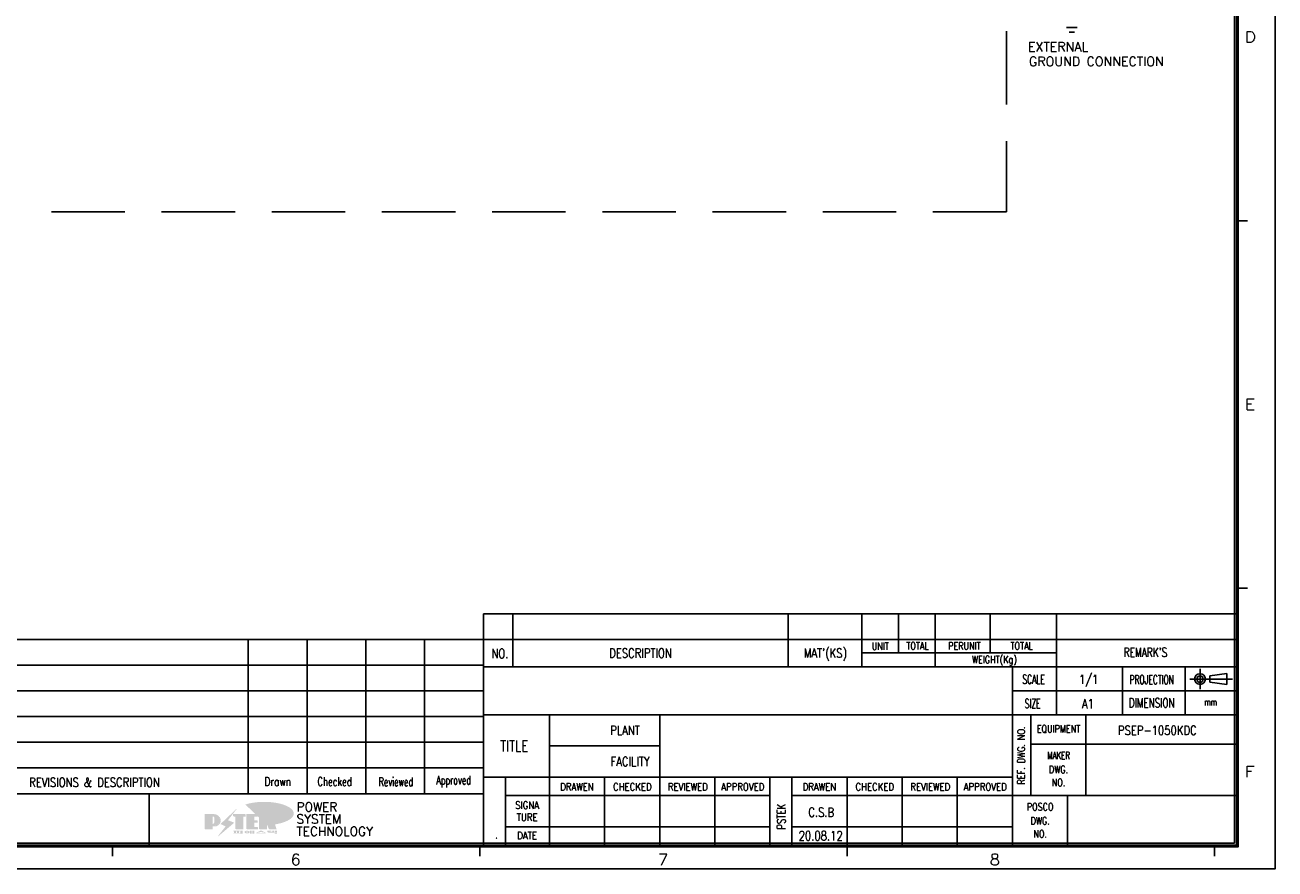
# Model space of a CAD drawing. Extents: x -3704 to -2863, y -418 to 164.
# Tile 6 of 7: x -3203 to -2863, y -418 to -189. Entities that reach past the tile are written whole.
import ezdxf
from ezdxf.enums import TextEntityAlignment as Align

# ---------------------------------------------------------------- set-up
doc = ezdxf.new("R2010")
doc.units = 0
doc.header["$MEASUREMENT"] = 0
for name, pattern in [('CENTER', [2, 1.25, -0.25, 0.25, -0.25]), ('HIDDEN', [0.375, 0.25, -0.125]), ('PHANTOM', [2.5, 1.25, -0.25, 0.25, -0.25, 0.25, -0.25])]:
    doc.linetypes.add(name, pattern=pattern)
for name, color, linetype in [('1', 1, 'Continuous'), ('2', 2, 'HIDDEN'), ('3', 3, 'Continuous'), ('4', 4, 'Continuous'), ('5', 1, 'CENTER'), ('6', 6, 'PHANTOM'), ('7', 2, 'HIDDEN'), ('line', 3, 'Continuous')]:
    doc.layers.add(name, color=color, linetype=linetype)
doc.layers.add('문자', color=2, linetype='Continuous', lineweight=30)
doc.styles.add('ROMANS', font='ROMANS.shx', dxfattribs={"width": 0.8, "bigfont": 'whgtxt.shx'})
doc.styles.add('ROMANT', font='romant', dxfattribs={"width": 1.1, "height": 5})

# ---------------------------------------------------------------- blocks, each defined once
blk = doc.blocks.new('new LOGO')
at = {"layer": 'line'}
h = blk.add_hatch(color=253, dxfattribs=at)
edge = h.paths.add_edge_path()
edge.add_ellipse((333.9, 86.4), major_axis=(-165.9, 0), ratio=0.39426, start_angle=111.51268, end_angle=334.46902)
edge.add_ellipse((314.1, 81.2), major_axis=(-153.7, 0), ratio=0.40699, start_angle=121.30662, end_angle=327.74369, ccw=False)
edge.add_line((394, 27.8), (394.7, 25.6))
h = blk.add_hatch(color=1, dxfattribs=at)
h.paths.add_polyline_path([(41.5, 16.4), (54.3, 16.4, 1), (54.3, 82.9), (0, 82.9), (0, -0.1), (41.5, -0.1)])
h.paths.add_polyline_path([(41.5, 27.9), (41.5, 71.9), (43.6, 71.9, -0.414214), (54.6, 60.9), (54.6, 38.9, -0.414214), (43.6, 27.9)], flags=16)
h.paths.add_polyline_path([(214.7, 71.9), (227.5, 71.9), (227.5, 82.9), (159.7, 82.9), (159.7, 71.9), (172.5, 71.9), (172.5, -0.1), (214.7, -0.1)])
h.paths.add_polyline_path([(276, 37.4), (294.8, 37.4), (294.8, 49.1), (276, 49.1), (276, 71.9), (294.8, 71.9), (294.8, 82.9), (234.5, 82.9), (234.5, -0.1), (297, -0.1), (297, 10.9), (276, 10.9)])
h.paths.add_polyline_path([(347.2, 35.2), (359.7, -0.1), (400.5, -0.1), (379.6, 66.8), (399.7, 82.9), (380.6, 82.9), (347.2, 61.6), (347.2, 82.9), (305.5, 82.9), (305.5, -0.1), (347.2, -0.1)])
h = blk.add_hatch(color=250, dxfattribs=at)
h.paths.add_polyline_path([(44.5, 69.4), (46.6, 69.4, -0.129793), (52, 68, 0.221832), (43.6, 71.9), (41.5, 71.9), (41.5, 27.9), (43.6, 27.9, 0.02048), (44.5, 28)], flags=17)
h.paths.add_polyline_path([(44.5, 13.9), (57.3, 13.9, 0.72362), (77.1, 73.9, -0.679777), (54.3, 16.4), (41.5, 16.4), (41.5, -0.1), (3, -0.1), (3, -2.6), (44.5, -2.6)])
h.paths.add_polyline_path([(117.9, 14.2), (71.5, -44.4), (77.1, -39.6), (120.8, 15.6), (92, 28.9), (173.3, 106), (177.5, 111.4), (89.1, 27.6)])
h.paths.add_polyline_path([(162.7, 71.9), (162.7, 69.4), (172.5, 69.4), (172.5, 71.9)], flags=17)
h.paths.add_polyline_path([(217.7, 69.4), (230.5, 69.4), (230.5, 80.4), (227.5, 80.4), (227.5, 71.9), (214.7, 71.9), (214.7, -0.1), (175.5, -0.1), (175.5, -2.6), (217.7, -2.6)])
h.paths.add_polyline_path([(297.8, 46.6), (294.8, 46.6), (294.8, 37.4), (276, 37.4), (276, 10.9), (279, 10.9), (279, 34.9), (297.8, 34.9)])
h.paths.add_polyline_path([(300, 8.4), (297, 8.4), (297, -0.1), (237.5, -0.1), (237.5, -2.6), (300, -2.6)])
h.paths.add_polyline_path([(297.8, 80.4), (294.8, 80.4), (294.8, 71.9), (276, 71.9), (276, 49.1), (279, 49.1), (279, 69.4), (297.8, 69.4)])
h.paths.add_polyline_path([(350.2, 80.4), (347.2, 80.4), (347.2, 61.6), (350.2, 63.5)])
h.paths.add_polyline_path([(350.2, 26.7), (347.2, 35.2), (347.2, -0.1), (308.5, -0.1), (308.5, -2.6), (350.2, -2.6)])
h.paths.add_polyline_path([(402.7, 80.4), (396.5, 80.4), (379.6, 66.8), (400.5, -0.1), (361.8, -0.1), (362.7, -2.6), (403.5, -2.6), (382.6, 64.3)])
blk.add_hatch(color=5, dxfattribs=at).paths.add_polyline_path([(166.3, 35), (131, 49), (180.4, 112.7), (92, 28.9), (120.8, 15.6), (74.4, -43)])
h = blk.add_hatch(color=250, dxfattribs=at)
edge = h.paths.add_edge_path()
edge.add_ellipse((237.8, -17.6), major_axis=(-14.3, 0), ratio=0.526336, start_angle=192.2456, end_angle=269.07481)
edge.add_line((238.1, -10.1), (237.6, -10.1))
edge.add_ellipse((237.8, -17.6), major_axis=(-14.3, 0), ratio=0.526336, start_angle=270.92519, end_angle=449.07481)
edge.add_line((237.6, -25.1), (238.1, -25.1))
edge.add_ellipse((237.8, -17.6), major_axis=(-14.3, 0), ratio=0.526336, start_angle=450.92519, end_angle=527.7544)
edge.add_line((251.7, -19.2), (254.1, -19.2))
edge.add_line((254.1, -19.2), (254.1, -27.1))
edge.add_line((254.1, -27.1), (263.1, -27.1))
edge.add_line((263.1, -27.1), (263.1, -10.1))
edge.add_line((263.1, -10.1), (254.1, -10.1))
edge.add_line((254.1, -10.1), (254.1, -16))
edge.add_line((254.1, -16), (251.7, -16))
h.paths.add_polyline_path([(241, -16.4), (241, -18.7, -1), (234.4, -18.7), (234.4, -16.4, -1)], flags=16)
h.paths.add_polyline_path([(278.2, -10.1), (268.1, -10.1), (268.1, -27.1), (278.2, -27.1)])
h.paths.add_polyline_path([(310.3, -10.1), (310.3, -11.1, -0.157169), (289.3, -17.5), (294, -19.9, 0.128407), (316.3, -15.9, 0.128407), (338.6, -19.9), (343.3, -17.5, -0.157169), (322.2, -11.1), (322.2, -10.1)])
h.paths.add_polyline_path([(342.1, -25.1), (342.1, -22.3), (290.4, -22.3), (290.4, -25.1)])
h.paths.add_polyline_path([(352, -10.1), (352, -16.2, 0.414214), (354, -18.2), (378.7, -18.2), (378.7, -19.6), (390.2, -19.6), (390.2, -10.1), (378.7, -10.1), (378.7, -13.6), (374.7, -13.6), (374.7, -15.1), (378.7, -15.1), (378.7, -16.2), (364.7, -16.2), (364.7, -15.1), (371.2, -15.1), (371.2, -13.6), (364.7, -13.6), (364.7, -12.6), (374.7, -12.6), (374.7, -10.1)])
h.paths.add_polyline_path([(393.8, -10.1), (393.8, -19.6), (405, -19.6), (405, -10.1)])
h.paths.add_polyline_path([(405, -27.1), (405, -20.9), (356.8, -20.9), (356.8, -23), (391.8, -23), (391.8, -27.1)])
h.paths.add_polyline_path([(200.4, -10.1), (200.4, -22.3), (193.2, -22.3), (193.2, -12.6), (196.6, -12.6), (196.6, -10.1), (161, -10.1), (161, -12.6), (164.5, -12.6), (164.5, -22.3), (161, -22.3), (161, -25.1), (200.4, -25.1), (200.4, -27.1), (213.9, -27.1), (213.9, -10.1)])
h.paths.add_polyline_path([(182, -12.6), (175.6, -12.6), (175.6, -22.3), (182, -22.3)], flags=17)
blk = doc.blocks.new('A$C4FE37CEF')
at = {"xscale": 0.04859999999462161, "yscale": 0.04859999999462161, "zscale": 0.04859999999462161}
blk.add_blockref('new LOGO', (15.1, -9.6), dxfattribs=at)
at = {"style": 'ROMANT'}
for s, p in [('POWER', (40.12, -4.82)), ('SYSTEM', (40.12, -8.1)), ('TECHNOLOGY', (40.12, -11.48))]:
    blk.add_text(s, height=2.43, dxfattribs=at).set_placement(p)
blk = doc.blocks.new('A$C3BA4433A')
at = {"color": 4, "linetype": 'Continuous'}
for p, q in [((-10.5, 575.5), (-10.5, 6.5)), ((-10, 576), (-10, 6)), ((-11, 575), (-11, 7)), ((-816, 7), (-11, 7)), ((-817, 6), (-10, 6)), ((-816.5, 6.5), (-10.5, 6.5))]:
    blk.add_line(p, q, dxfattribs=at)
at = {"color": 3, "linetype": 'Continuous'}
for p, q in [((-10.5, 176.46), (-7.5, 176.46)), ((-10.5, 176.46), (-7.5, 176.46)), ((-10.5, 76.46), (-7.5, 76.46)), ((-10.5, 76.46), (-7.5, 76.46)), ((-215.5, 6.5), (-215.5, 62.5)), ((-10.5, 62.5), (-215.5, 62.5)), ((-316.5, 6.5), (-316.5, 3.5)), ((-316.5, 6.5), (-316.5, 3.5)), ((-216.5, 6.5), (-216.5, 3.5)), ((-216.5, 6.5), (-216.5, 3.5)), ((-116.5, 6.5), (-116.5, 3.5)), ((-116.5, 6.5), (-116.5, 3.5)), ((-16.5, 6.5), (-16.5, 3.5)), ((-16.5, 6.5), (-16.5, 3.5))]:
    blk.add_line(p, q, dxfattribs=at)
at = {"color": 7, "linetype": 'Continuous'}
for p, q in [((-279.5, 62.5), (-279.5, 20.5)), ((-263.5, 62.5), (-263.5, 20.5)), ((-247.5, 62.5), (-247.5, 20.5)), ((-231.5, 62.5), (-231.5, 20.5)), ((-207.5, 55), (-207.5, 62.5)), ((-132.5, 55), (-132.5, 62.5)), ((-112.5, 55), (-112.5, 62.5)), ((-102.5, 58.84), (-102.5, 62.5)), ((-92.5, 55), (-92.5, 62.5)), ((-77.5, 58.84), (-77.5, 62.5)), ((-59.5, 55), (-59.5, 62.5)), ((-59.5, 58.84), (-112.5, 58.84)), ((-389.5, 55.5), (-215.5, 55.5)), ((-215.5, 55), (-10.5, 55)), ((-71.5, 6.5), (-71.5, 55)), ((-59.5, 42), (-59.5, 55)), ((-41.5, 42), (-41.5, 55)), ((-24.5, 42), (-24.5, 55)), ((-389.5, 48.5), (-215.5, 48.5)), ((-71.5, 48.5), (-10.5, 48.5)), ((-389.5, 41.5), (-215.5, 41.5)), ((-215.5, 42), (-10.5, 42)), ((-197.5, 6.5), (-197.5, 42)), ((-167.5, 6.5), (-167.5, 42)), ((-66.5, 20), (-66.5, 42)), ((-51.5, 20), (-51.5, 42)), ((-389.5, 34.5), (-215.5, 34.5)), ((-197.5, 33.5), (-167.5, 33.5)), ((-66.5, 34), (-10.5, 34)), ((-389.5, 27.5), (-215.5, 27.5)), ((-215.5, 25), (-71.5, 25)), ((-209.5, 6.5), (-209.5, 25)), ((-182.5, 6.5), (-182.5, 25)), ((-152.5, 6.5), (-152.5, 25)), ((-137.5, 6.5), (-137.5, 25)), ((-131.5, 6.5), (-131.5, 25)), ((-116.5, 6.5), (-116.5, 25)), ((-101.5, 6.5), (-101.5, 25)), ((-86.5, 6.5), (-86.5, 25)), ((-389.5, 20.5), (-215.5, 20.5)), ((-306.5, 20.5), (-306.5, 6.5)), ((-209.5, 20), (-137.5, 20)), ((-131.5, 20), (-10.5, 20)), ((-56.5, 6.5), (-56.5, 20)), ((-209.5, 11.5), (-137.5, 11.5)), ((-131.5, 11.5), (-71.5, 11.5))]:
    blk.add_line(p, q, dxfattribs=at)
at = {"color": 2, "linetype": 'Continuous'}
for p, q in [((-17.7, 52.6), (-13.14, 53.18)), ((-17.7, 52.6), (-17.7, 50.83)), ((-13.14, 53.18), (-13.14, 50.25)), ((-17.7, 50.83), (-13.14, 50.25))]:
    blk.add_line(p, q, dxfattribs=at)
at = {"color": 3, "linetype": 'Continuous', "lineweight": 0}
for points in [[(-7.61, 225.03), (-7.61, 228), (-6.62, 228), (-6.21, 227.89), (-5.92, 227.6), (-5.81, 227.3), (-5.63, 226.9), (-5.63, 226.14), (-5.81, 225.73), (-5.92, 225.44), (-6.21, 225.15), (-6.62, 225.03), (-7.61, 225.03), (-7.61, 225.03)], [(-7.61, 225.03), (-7.61, 228), (-6.62, 228), (-6.21, 227.89), (-5.92, 227.6), (-5.81, 227.3), (-5.63, 226.9), (-5.63, 226.14), (-5.81, 225.73), (-5.92, 225.44), (-6.21, 225.15), (-6.62, 225.03), (-7.61, 225.03), (-7.61, 225.03)], [(-7.55, 125.04), (-7.55, 128.01), (-5.69, 128.01)], [(-7.55, 125.04), (-7.55, 128.01), (-5.69, 128.01)], [(-7.55, 126.62), (-6.39, 126.62)], [(-7.55, 126.62), (-6.39, 126.62)], [(-7.55, 125.04), (-5.69, 125.04)], [(-7.55, 125.04), (-5.69, 125.04)], [(-7.55, 25.04), (-7.55, 28.01), (-5.69, 28.01)], [(-7.55, 25.04), (-7.55, 28.01), (-5.69, 28.01)], [(-7.55, 26.62), (-6.39, 26.62)], [(-7.55, 26.62), (-6.39, 26.62)], [(-265.73, 3.64), (-265.91, 3.93), (-266.32, 4.05), (-266.61, 4.05), (-267.02, 3.93), (-267.31, 3.53), (-267.48, 2.77), (-267.48, 2.07), (-267.31, 1.49), (-267.02, 1.19), (-266.61, 1.08), (-266.43, 1.08), (-266.03, 1.19), (-265.73, 1.49), (-265.62, 1.95), (-265.62, 2.07), (-265.73, 2.48), (-266.03, 2.77), (-266.43, 2.94), (-266.61, 2.94), (-267.02, 2.77), (-267.31, 2.48), (-267.48, 2.07)], [(-265.73, 3.64), (-265.91, 3.93), (-266.32, 4.05), (-266.61, 4.05), (-267.02, 3.93), (-267.31, 3.53), (-267.48, 2.77), (-267.48, 2.07), (-267.31, 1.49), (-267.02, 1.19), (-266.61, 1.08), (-266.43, 1.08), (-266.03, 1.19), (-265.73, 1.49), (-265.62, 1.95), (-265.62, 2.07), (-265.73, 2.48), (-266.03, 2.77), (-266.43, 2.94), (-266.61, 2.94), (-267.02, 2.77), (-267.31, 2.48), (-267.48, 2.07)], [(-166.97, 1.08), (-165.57, 4.05), (-167.55, 4.05)], [(-166.97, 1.08), (-165.57, 4.05), (-167.55, 4.05)], [(-76.54, 4.05), (-77, 3.93), (-77.12, 3.64), (-77.12, 3.35), (-77, 3.06), (-76.71, 2.94), (-76.13, 2.77), (-75.72, 2.65), (-75.43, 2.36), (-75.25, 2.07), (-75.25, 1.66), (-75.43, 1.37), (-75.54, 1.19), (-75.95, 1.08), (-76.54, 1.08), (-77, 1.19), (-77.12, 1.37), (-77.29, 1.66), (-77.29, 2.07), (-77.12, 2.36), (-76.83, 2.65), (-76.42, 2.77), (-75.84, 2.94), (-75.54, 3.06), (-75.43, 3.35), (-75.43, 3.64), (-75.54, 3.93), (-75.95, 4.05), (-76.54, 4.05), (-76.54, 4.05)]]:
    blk.add_lwpolyline(points, dxfattribs=at)
at = {"color": 2, "linetype": 'Continuous'}
for radius in [1.46, 0.884]:
    blk.add_circle((-20.42, 51.71), radius, dxfattribs=at)
at = {"layer": '1'}
for p, q in [((-20.42, 48.92), (-20.42, 54.51)), ((-23.22, 51.71), (-11.56, 51.71)), ((-10.37, 6.64), (-9.97, 6.64))]:
    blk.add_line(p, q, dxfattribs=at)
at = {"layer": '2'}
blk.add_line((-10.37, 6.56), (-9.97, 6.56), dxfattribs=at)
at = {"layer": '3'}
for p, q in [((-389.5, 62.5), (-215.5, 62.5)), ((-10.37, 6.48), (-9.97, 6.48))]:
    blk.add_line(p, q, dxfattribs=at)
at = {"layer": '4'}
blk.add_line((-10.37, 6.4), (-9.97, 6.4), dxfattribs=at)
at = {"layer": '5'}
blk.add_line((-10.37, 6.32), (-9.97, 6.32), dxfattribs=at)
at = {"layer": '6'}
blk.add_line((-10.37, 6.24), (-9.97, 6.24), dxfattribs=at)
at = {"layer": '7'}
blk.add_line((-10.37, 6.16), (-9.97, 6.16), dxfattribs=at)
at = {"layer": 'DEFPOINTS'}
blk.add_lwpolyline([(-841, 0), (0, 0), (0, 582), (-841, 582)], close=True, dxfattribs=at)
blk.add_blockref('A$C4FE37CEF', (-306.5, 20.5))
at = {"color": 7, "linetype": 'Continuous', "style": 'ROMANS'}
for s, height, width, p in [('UNIT', 2, 0.8, (-107.44, 60.66)), ('TOTAL', 2, 0.8, (-97.31, 60.76)), ('PERUNIT', 2, 0.8, (-84.57, 60.73)), ('TOTAL', 2, 0.8, (-68.96, 60.75)), ('NO.', 2.5, 0.8, (-211, 58.65)), ('DESCRIPTION', 2.5, 0.8, (-172.73, 58.78)), ("MAT'(KS)", 2.5, 0.8, (-122.41, 58.61)), ('WEIGHT(Kg)', 2, 0.8, (-76.4, 56.88)), ("REMARK'S", 2.5, 0.72, (-35.28, 59)), ('PLANT', 2.5, 0.8, (-176.96, 37.75)), ('EQUIPMENT', 2, 0.8, (-58.93, 38.06)), ('FACILITY', 2.5, 0.8, (-175.56, 29.25)), ('MAKER', 2, 0.7, (-58.93, 30.92)), ('DWG.', 2, 0.8, (-58.93, 27.11)), ('Drawn', 2.4, 0.75, (-271.48, 23.8)), ('Checked', 2.4, 0.7, (-256.01, 23.8)), ('Reviewed', 2.4, 0.65, (-239.33, 23.8)), ('Approved', 2.4, 0.65, (-223.6, 23.8)), ('NO.', 2, 0.8, (-58.93, 23.54)), ('DRAWEN', 2, 0.85, (-190.04, 22.38)), ('CHECKED', 2, 0.85, (-174.96, 22.38)), ('REVIEWED', 2, 0.85, (-159.85, 22.38)), ('APPROVED', 2, 0.85, (-144.89, 22.38)), ('DRAWEN', 2, 0.85, (-124.04, 22.38)), ('CHECKED', 2, 0.85, (-108.96, 22.38)), ('REVIEWED', 2, 0.85, (-93.85, 22.38)), ('APPROVED', 2, 0.85, (-78.89, 22.38)), ('SIGNA', 2, 0.85, (-203.6, 17.38)), ('POSCO', 2, 0.8, (-63.93, 16.92)), ('TURE', 2, 0.85, (-203.6, 14.09)), ('DWG.', 2, 0.8, (-63.93, 13.11)), ('DATE', 2, 0.85, (-203.6, 9.13)), ('NO.', 2, 0.8, (-63.93, 9.54))]:
    blk.add_text(s, height=height, dxfattribs=dict(at, width=width)).set_placement(p, align=Align.MIDDLE)
for s, height, width, p in [('SCALE', 2.5, 0.6, (-68.77, 50.4)), ('PROJECTION', 2.5, 0.6, (-39.61, 50.31)), ('SIZE', 2.5, 0.6, (-68.14, 43.8)), ('DIMENSION', 2.5, 0.7, (-39.8, 43.99)), ('TITLE', 3, 0.783483, (-210.93, 32.02)), ('REVISIONS & DESCRIPTION', 2.5, 0.8, (-339.16, 22.35))]:
    blk.add_text(s, height=height, dxfattribs=dict(at, width=width)).set_placement(p)
at = {"color": 2, "linetype": 'Continuous', "style": 'ROMANS', "width": 0.8}
blk.add_text('A1', height=2.5, dxfattribs=at).set_placement((-50.95, 44.98), align=Align.MIDDLE)
at = {"color": 2, "linetype": 'Continuous', "style": 'ROMANS', "width": 0.6}
blk.add_text('mm', height=2, dxfattribs=at).set_placement((-19.25, 44.47))
at = {"color": 7, "linetype": 'Continuous', "style": 'ROMANS', "width": 0.8}
blk.add_text('REF. DWG. NO.', height=2, rotation=90, dxfattribs=at).set_placement((-69.1, 30.92), align=Align.MIDDLE)
at = {"color": 7, "linetype": 'Continuous', "style": 'ROMANS'}
for s, height, width, p in [('PSTEK', 2.25, 0.75, (-133.26, 10.74)), ('.', 1.75, 0.65, (-211.83, 8.08))]:
    blk.add_text(s, height=height, rotation=90, dxfattribs=dict(at, width=width)).set_placement(p)
at = {"layer": '5', "style": 'ROMANS', "width": 0.8}
blk.add_text('1/', height=2.5, dxfattribs=at).set_placement((-51.57, 51.46), align=Align.MIDDLE)

msp = doc.modelspace()

# ---------------------------------------------------------------- linework, layer by layer
for p, q in [((-2919.62, -189.24), (-2916.7, -189.24)), ((-2918.87, -190.5), (-2917.45, -190.5)), ((-3070.37, -355.85), (-3070.37, -348.85)), ((-2995.37, -355.85), (-2995.37, -348.85)), ((-2975.37, -355.85), (-2975.37, -348.85)), ((-2965.37, -355.85), (-2965.37, -348.85)), ((-2955.37, -355.85), (-2955.37, -348.85)), ((-2940.37, -355.85), (-2940.37, -348.85)), ((-2922.37, -355.85), (-2922.37, -348.85))]:
    msp.add_line(p, q)
at = {"linetype": 'HIDDEN', "ltscale": 80}
msp.add_lwpolyline([(-3473.61, 109.75), (-2935.98, 109.75), (-2935.98, -239.45), (-3473.61, -239.45)], close=True, dxfattribs=at)
at = {"layer": 'line'}
for q in [(-3078.37, -355.85), (-2873.37, -348.85)]:
    msp.add_line((-3078.37, -348.85), q, dxfattribs=at)

# ---------------------------------------------------------------- block references
msp.add_blockref('A$C3BA4433A', (-2862.87, -418.35))

# ---------------------------------------------------------------- texts
at = {"color": 2, "linetype": 'Continuous', "style": 'ROMANS', "width": 0.8}
for s, p in [('C.S.B', (-2986.4, -404.16)), ('20.08.12', (-2986.55, -410.56))]:
    msp.add_text(s, height=2.5, dxfattribs=at).set_placement(p, align=Align.CENTER)
at = {"layer": '3', "linetype": 'Continuous', "style": 'ROMANS', "width": 0.8}
msp.add_text('PSEP-1050KDC', height=2.5, dxfattribs=at).set_placement((-2894.91, -380.6), align=Align.MIDDLE)
at = {"layer": '5', "style": 'ROMANS', "width": 0.8}
msp.add_text('1', height=2.5, dxfattribs=at).set_placement((-2912.69, -367.97))
at = {"layer": '문자', "lineweight": -3, "style": 'ROMANS'}
for s, height, p in [('EXTERNAL ', 2.518, (-2930.13, -195.76)), ('GROUND CONNECTION', 2.5177, (-2929.84, -199.74))]:
    msp.add_text(s, height=height, dxfattribs=at).set_placement(p)

doc.saveas('drawing.dxf')
